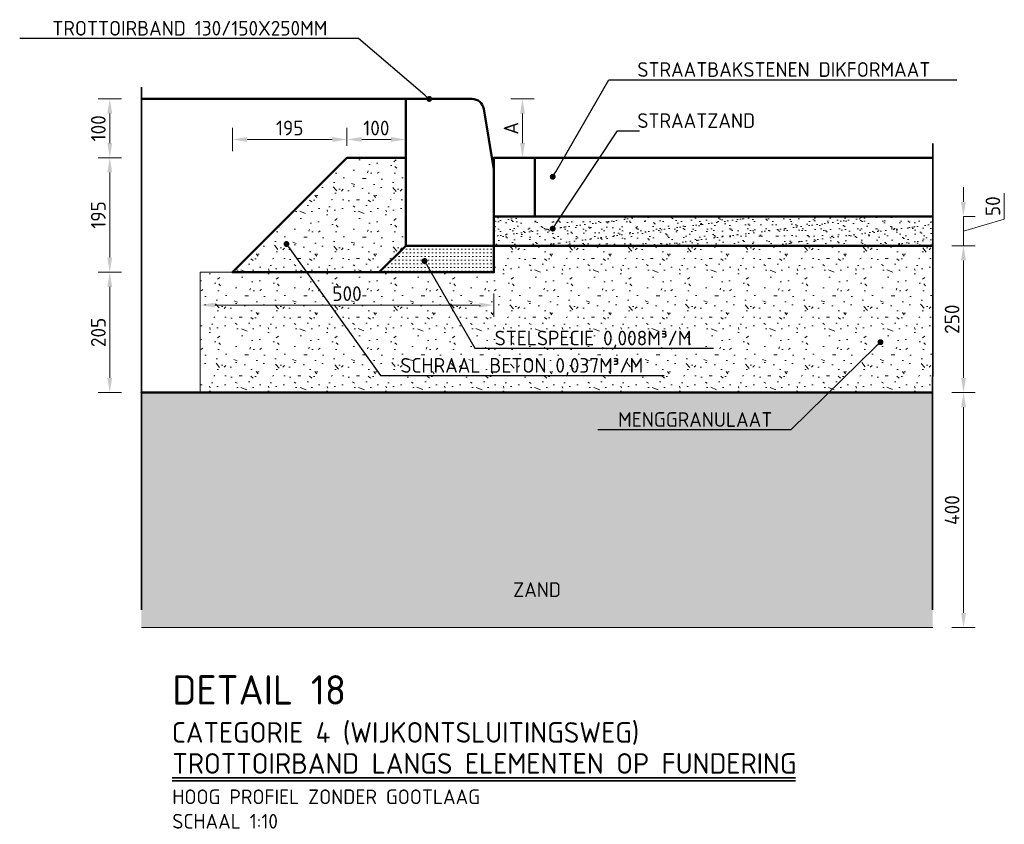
# Model space of a CAD drawing. Header units: metres. Extents: x 92403 to 95147, y 464428 to 465602.
# Tile 237 of 256: x 92594.38 to 92596.05, y 465106.87 to 465108.24. Entities that reach past the tile are written whole.
import ezdxf
from ezdxf import colors
from ezdxf.entities.mleader import LeaderData, LeaderLine
from ezdxf.math import Vec2, Vec3

# ---------------------------------------------------------------- set-up
doc = ezdxf.new("R2010")
doc.units = ezdxf.units.M
doc.linetypes.add('AL-PROJECT', pattern=[18, 12, -3, 0, -3])
doc.layers.get('0').update_dxf_attribs({"linetype": 'CONTINUOUS'})
doc.layers.get('Defpoints').update_dxf_attribs({"linetype": 'CONTINUOUS'})
for name, color, linetype, lineweight in [('N-WE-GW-GROND_ZAND-AD', 7, 'CONTINUOUS', 18), ('N-WE-GW-GROND_ZAND_CUNETZAND-AD-10', 7, 'CONTINUOUS', 18), ('N-WE-GW-GROND_ZAND_CUNETZAND-WERK-T25', 7, 'CONTINUOUS', 25), ('N-WE-VH-KANTOPSLUITING_TROTTOIRBAND_130 150-GD', 210, 'CONTINUOUS', 50), ('N-WE-VH-VERHARDING_ASFALT-GD', 252, 'CONTINUOUS', 50), ('N-WE-VH-VERHARDING_ASFALT-T25', 7, 'CONTINUOUS', 25), ('N-WE-VH-VERHARDING_BETON-AD-10', 252, 'CONTINUOUS', 18), ('N-WE-VH-VERHARDING_BETON_SCHRAAL-GD', 252, 'CONTINUOUS', 50), ('N-WE-VH-VERHARDING_BETON_SCHRAAL-T25', 7, 'CONTINUOUS', 25), ('N-WE-VH-VERHARDING_FUNDERING-AD-10', 252, 'CONTINUOUS', 18), ('N-WE-VH-VERHARDING_TEGEL-GD', 252, 'CONTINUOUS', 50), ('N-XX-GW-GROND_ZAND_FUNDERINGSZAND-AD-10', 7, 'CONTINUOUS', 18), ('X-XX-AL-PROJECTGRENS-G', 7, 'AL-PROJECT', 35), ('X-XX-AL-TEKENBLAD_KADER_ROOSTERVERDELING-GD', 7, 'CONTINUOUS', 35), ('X-XX-AL-TEKENBLAD_TITELBLOK-T25', 7, 'CONTINUOUS', 25), ('X-XX-AL-TEKENBLAD_TITELBLOK-T35', 50, 'CONTINUOUS', 35), ('X-XX-AL-TEKENBLAD_TITELBLOK-T50', 130, 'CONTINUOUS', 50), ('X-XX-AL-VERWIJZING_DETAIL-M', 7, 'CONTINUOUS', 18)]:
    doc.layers.add(name, color=color, linetype=linetype, lineweight=lineweight)
doc.styles.add('NLCS-ISO-ANNOTATIVE-T25', font='NLCS-ISO.ttf', dxfattribs={"height": 2.5})
doc.styles.add('NLCS-ISO-M10-T25', font='NLCS-ISO.ttf', dxfattribs={"height": 0.025})
doc.styles.add('NLCS-ISO-M10-T35', font='NLCS-ISO.ttf', dxfattribs={"height": 0.035})
doc.styles.add('NLCS-ISO-M10-T50', font='NLCS-ISO.ttf', dxfattribs={"height": 0.05})
doc.dimstyles.new('NLCS-M10-T25-PIJL_L2_H1', dxfattribs={"dimscale": 0.01, "dimtxt": 2.5, "dimasz": 2.5, "dimexe": 2, "dimexo": 2, "dimgap": 0.7, "dimtad": 1, "dimzin": 0, "dimdsep": 46, "dimtxsty": 'NLCS-ISO-M10-T25', "dimcen": 2.5, "dimdle": 2, "dimclrd": 256, "dimclre": 256, "dimclrt": 7, "dimadec": 1, "dimazin": 0, "dimtfac": 1, "dimtdec": 3, "dimtofl": 0, "dimtmove": 1, "dimatfit": 0, "dimfxl": 2, "dimfxlon": 1, "dimtfillclr": 256, "dimtolj": 1, "dimtzin": 0, "dimlwd": -1, "dimlwe": -1, "dimarcsym": 0})
pattern_1 = [(0, (2985.47447, 6084.61792), (0, 0.1), [0, -0.1]), (0, (2985.47547, 6084.58292), (0, 0.1), [0, -0.1]), (0, (2985.47847, 6084.63692), (0, 0.1), [0, -0.1]), (338.1986, (2985.426468, 6084.605916), (0.3000000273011, -0.0999999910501), [0.0107703, -0.5277462]), (216.8699, (2985.436468, 6084.601916), (0.29999999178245, 0.2000000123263), [0.005, -0.495]), (130.6013, (2985.432468, 6084.598916), (0.5000000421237, -0.59999990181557), [0.0092195, -0.9127349]), (206.5651, (2985.39947, 6084.586916), (-0.099999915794, -0.1000001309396), [0.0022361, -0.2213707]), (326.3099, (2985.397468, 6084.585916), (0.1999999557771, -0.1000001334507), [0.0036056, -0.3569496]), (108.4349, (2985.40047, 6084.583916), (-0.0999998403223, 0.2000000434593), [0.0031623, -0.3130655]), (225, (2985.46347, 6084.576916), (-2e-17, -0.100000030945), [0.0042426, -0.1371787]), (0, (2985.46047, 6084.57392), (0.1, 0.1), [0.006, -0.094]), (135, (2985.46647, 6084.573916), (-0.100000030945, 9e-18), [0.0042426, -0.1371787]), (251.5651, (2985.45147, 6084.640916), (0.0999998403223, 0.2000000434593), [0.0031623, -0.3130655]), (0, (2985.45047, 6084.63792), (0.1, 0.1), [0.005, -0.095]), (143.1301, (2985.455468, 6084.637916), (-0.29999999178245, 0.2000000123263), [0.005, -0.495]), (213.6901, (2985.398468, 6084.641916), (0.1999999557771, 0.1000001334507), [0.0036056, -0.3569496]), (341.5651, (2985.39547, 6084.639916), (-0.2000000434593, 0.0999998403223), [0.0063246, -0.3099032]), (126.8699, (2985.401468, 6084.637916), (0.2000000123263, -0.29999999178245), [0.005, -0.495]), (0, (2985.42747, 6084.63792), (0, 0.1), [0, -0.1]), (0, (2985.40047, 6084.61192), (0, 0.1), [0, -0.1]), (0, (2985.42847, 6084.57492), (0, 0.1), [0, -0.1]), (0, (2985.45547, 6084.60592), (0, 0.1), [0, -0.1]), (0, (2985.42647, 6084.62292), (0, 0.1), [0, -0.1]), (0, (2985.40447, 6084.62592), (0, 0.1), [0, -0.1]), (0, (2985.41347, 6084.61992), (0, 0.1), [0, -0.1]), (0, (2985.40947, 6084.59592), (0, 0.1), [0, -0.1]), (0, (2985.38547, 6084.59992), (0, 0.1), [0, -0.1]), (0, (2985.38647, 6084.62292), (0, 0.1), [0, -0.1]), (0, (2985.38347, 6084.64492), (0, 0.1), [0, -0.1]), (0, (2985.41447, 6084.64892), (0, 0.1), [0, -0.1]), (0, (2985.43647, 6084.65292), (0, 0.1), [0, -0.1]), (0, (2985.47147, 6084.64892), (0, 0.1), [0, -0.1]), (0, (2985.44747, 6084.61792), (0, 0.1), [0, -0.1]), (0, (2985.43747, 6084.63592), (0, 0.1), [0, -0.1]), (0, (2985.44547, 6084.58792), (0, 0.1), [0, -0.1]), (0, (2985.41547, 6084.58292), (0, 0.1), [0, -0.1]), (0, (2985.44547, 6084.56092), (0, 0.1), [0, -0.1]), (0, (2985.41247, 6084.56692), (0, 0.1), [0, -0.1]), (0, (2985.38047, 6084.56392), (0, 0.1), [0, -0.1]), (0, (2985.39247, 6084.55892), (0, 0.1), [0, -0.1]), (0, (2985.39347, 6084.57292), (0, 0.1), [0, -0.1]), (0, (2985.46047, 6084.55692), (0, 0.1), [0, -0.1]), (0, (2985.47247, 6084.59792), (0, 0.1), [0, -0.1]), (0, (2985.46747, 6084.62792), (0, 0.1), [0, -0.1]), (0, (2985.42147, 6084.55592), (0, 0.1), [0, -0.1])]

# ---------------------------------------------------------------- blocks, each defined once
blk = doc.blocks.new('*D796')
at = {"layer": 'Defpoints', "color": 0, "transparency": 16777216}
for p in [(92595.1928, 465108.1095), (92595.233, 465108.1095), (92595.1842, 465108.0095)]:
    blk.add_point(p, dxfattribs=at)
at = {"layer": 'X-XX-AL-VERWIJZING_DETAIL-M', "transparency": 16777216}
for p, q in [((92595.213, 465108.1095), (92595.253, 465108.1095)), ((92595.233, 465108.0345), (92595.233, 465108.0845)), ((92595.213, 465108.0095), (92595.253, 465108.0095))]:
    blk.add_line(p, q, dxfattribs=at)
for points in [[(92595.2288, 465108.0845), (92595.2371, 465108.0845), (92595.233, 465108.1095)], [(92595.2288, 465108.0345), (92595.2371, 465108.0345), (92595.233, 465108.0095)]]:
    blk.add_solid(points, dxfattribs=at)
at = {"layer": 'X-XX-AL-VERWIJZING_DETAIL-M', "color": 7, "transparency": 16777216, "insert": (92595.2135, 465108.0595), "char_height": 0.025, "attachment_point": 5, "rotation": 90, "style": 'NLCS-ISO-M10-T25'}
blk.add_mtext('\\A1;A', dxfattribs=at)
blk = doc.blocks.new('*D797')
at = {"layer": 'Defpoints', "color": 0, "transparency": 16777216}
for p in [(92594.5304, 465107.8145), (92594.6842, 465107.8145), (92594.6842, 465107.6095)]:
    blk.add_point(p, dxfattribs=at)
at = {"layer": 'X-XX-AL-VERWIJZING_DETAIL-M', "transparency": 16777216}
for p, q in [((92594.5504, 465107.8145), (92594.5104, 465107.8145)), ((92594.5304, 465107.6345), (92594.5304, 465107.7895)), ((92594.5504, 465107.6095), (92594.5104, 465107.6095))]:
    blk.add_line(p, q, dxfattribs=at)
for points in [[(92594.5262, 465107.7895), (92594.5345, 465107.7895), (92594.5304, 465107.8145)], [(92594.5262, 465107.6345), (92594.5345, 465107.6345), (92594.5304, 465107.6095)]]:
    blk.add_solid(points, dxfattribs=at)
at = {"layer": 'X-XX-AL-VERWIJZING_DETAIL-M', "color": 7, "transparency": 16777216, "insert": (92594.5109, 465107.712), "char_height": 0.025, "attachment_point": 5, "rotation": 90, "style": 'NLCS-ISO-M10-T25'}
blk.add_mtext('\\A1;205', dxfattribs=at)
blk = doc.blocks.new('*D798')
at = {"layer": 'Defpoints', "color": 0, "transparency": 16777216}
for p in [(92594.9342, 465108.0405), (92594.9342, 465108.0095), (92595.0342, 465108.0095)]:
    blk.add_point(p, dxfattribs=at)
at = {"layer": 'X-XX-AL-VERWIJZING_DETAIL-M', "transparency": 16777216}
for p, q in [((92594.9342, 465108.0295), (92594.9342, 465108.0605)), ((92595.0342, 465108.0295), (92595.0342, 465108.0605)), ((92595.0092, 465108.0405), (92594.9592, 465108.0405))]:
    blk.add_line(p, q, dxfattribs=at)
for points in [[(92594.9592, 465108.0447), (92594.9592, 465108.0364), (92594.9342, 465108.0405)], [(92595.0092, 465108.0447), (92595.0092, 465108.0364), (92595.0342, 465108.0405)]]:
    blk.add_solid(points, dxfattribs=at)
at = {"layer": 'X-XX-AL-VERWIJZING_DETAIL-M', "color": 7, "transparency": 16777216, "insert": (92594.9842, 465108.06), "char_height": 0.025, "attachment_point": 5, "style": 'NLCS-ISO-M10-T25'}
blk.add_mtext('\\A1;100', dxfattribs=at)
blk = doc.blocks.new('_Dot')
at = {"color": 0, "linetype": 'ByBlock', "lineweight": -2}
blk.add_line((-0.5, 0), (-1, 0), dxfattribs=at)
at = {"color": 0, "linetype": 'ByBlock', "const_width": 0.5}
blk.add_lwpolyline([(-0.25, 0, 1), (0.25, 0, 1)], format="xyb", close=True, dxfattribs=at)
blk = doc.blocks.new('*D590')
at = {"layer": 'Defpoints', "color": 0, "transparency": 16777216}
for p in [(92595.9314, 465107.6095), (92595.9313, 465107.2095), (92595.9837, 465107.2095)]:
    blk.add_point(p, dxfattribs=at)
at = {"layer": 'X-XX-AL-VERWIJZING_DETAIL-M', "transparency": 16777216}
for p, q in [((92595.9637, 465107.6095), (92596.0037, 465107.6095)), ((92595.9837, 465107.5845), (92595.9837, 465107.2345)), ((92595.9637, 465107.2095), (92596.0037, 465107.2095))]:
    blk.add_line(p, q, dxfattribs=at)
for points in [[(92595.9796, 465107.5845), (92595.9879, 465107.5845), (92595.9837, 465107.6095)], [(92595.9796, 465107.2345), (92595.9879, 465107.2345), (92595.9837, 465107.2095)]]:
    blk.add_solid(points, dxfattribs=at)
at = {"layer": 'X-XX-AL-VERWIJZING_DETAIL-M', "color": 7, "transparency": 16777216, "insert": (92595.9642, 465107.4095), "char_height": 0.025, "attachment_point": 5, "rotation": 90, "style": 'NLCS-ISO-M10-T25'}
blk.add_mtext('\\A1;400', dxfattribs=at)
blk = doc.blocks.new('*D799')
at = {"layer": 'Defpoints', "color": 0, "transparency": 16777216}
for p in [(92594.7392, 465108.0405), (92594.9342, 465108.0405), (92594.7392, 465107.8145)]:
    blk.add_point(p, dxfattribs=at)
at = {"layer": 'X-XX-AL-VERWIJZING_DETAIL-M', "transparency": 16777216}
for p, q in [((92594.7392, 465108.0205), (92594.7392, 465108.0605)), ((92594.9342, 465108.0405), (92594.9342, 465108.0605)), ((92594.9092, 465108.0405), (92594.7642, 465108.0405))]:
    blk.add_line(p, q, dxfattribs=at)
for points in [[(92594.7642, 465108.0447), (92594.7642, 465108.0364), (92594.7392, 465108.0405)], [(92594.9092, 465108.0447), (92594.9092, 465108.0364), (92594.9342, 465108.0405)]]:
    blk.add_solid(points, dxfattribs=at)
at = {"layer": 'X-XX-AL-VERWIJZING_DETAIL-M', "color": 7, "transparency": 16777216, "insert": (92594.8367, 465108.06), "char_height": 0.025, "attachment_point": 5, "style": 'NLCS-ISO-M10-T25'}
blk.add_mtext('\\A1;195', dxfattribs=at)
blk = doc.blocks.new('*D800')
at = {"layer": 'Defpoints', "color": 0, "transparency": 16777216}
for p in [(92595.9318, 465107.8595), (92595.9314, 465107.6095), (92595.9837, 465107.6095)]:
    blk.add_point(p, dxfattribs=at)
at = {"layer": 'X-XX-AL-VERWIJZING_DETAIL-M', "transparency": 16777216}
for p, q in [((92595.9637, 465107.8595), (92596.0037, 465107.8595)), ((92595.9837, 465107.8345), (92595.9837, 465107.6345)), ((92595.9637, 465107.6095), (92596.0037, 465107.6095))]:
    blk.add_line(p, q, dxfattribs=at)
for points in [[(92595.9796, 465107.8345), (92595.9879, 465107.8345), (92595.9837, 465107.8595)], [(92595.9796, 465107.6345), (92595.9879, 465107.6345), (92595.9837, 465107.6095)]]:
    blk.add_solid(points, dxfattribs=at)
at = {"layer": 'X-XX-AL-VERWIJZING_DETAIL-M', "color": 7, "transparency": 16777216, "insert": (92595.9642, 465107.7345), "char_height": 0.025, "attachment_point": 5, "rotation": 90, "style": 'NLCS-ISO-M10-T25'}
blk.add_mtext('\\A1;250', dxfattribs=at)
blk = doc.blocks.new('*D764')
at = {"layer": 'Defpoints', "color": 0, "transparency": 16777216}
for p in [(92595.9835, 465107.9095), (92595.9835, 465107.9095), (92595.9835, 465107.8595)]:
    blk.add_point(p, dxfattribs=at)
at = {"layer": 'X-XX-AL-VERWIJZING_DETAIL-M', "transparency": 16777216}
for p, q in [((92595.9835, 465107.9345), (92595.9835, 465107.9595)), ((92596.0531, 465107.9049), (92596.0531, 465107.9489)), ((92595.9835, 465107.9095), (92596.0035, 465107.9095)), ((92595.9835, 465107.8595), (92595.9835, 465107.9095)), ((92595.9835, 465107.8845), (92596.0531, 465107.9049)), ((92595.9835, 465107.8595), (92596.0035, 465107.8595)), ((92595.9835, 465107.8345), (92595.9835, 465107.8095))]:
    blk.add_line(p, q, dxfattribs=at)
for points in [[(92595.9793, 465107.9345), (92595.9876, 465107.9345), (92595.9835, 465107.9095)], [(92595.9793, 465107.8345), (92595.9876, 465107.8345), (92595.9835, 465107.8595)]]:
    blk.add_solid(points, dxfattribs=at)
at = {"layer": 'X-XX-AL-VERWIJZING_DETAIL-M', "color": 7, "transparency": 16777216, "insert": (92596.0336, 465107.9269), "char_height": 0.025, "attachment_point": 5, "rotation": 90, "style": 'NLCS-ISO-M10-T25'}
blk.add_mtext('\\A1;50', dxfattribs=at)
blk = doc.blocks.new('*D743')
at = {"layer": 'Defpoints', "color": 0, "transparency": 16777216}
for p in [(92594.6842, 465107.7585), (92594.6842, 465107.7145), (92595.1842, 465107.7145)]:
    blk.add_point(p, dxfattribs=at)
at = {"layer": 'X-XX-AL-VERWIJZING_DETAIL-M', "transparency": 16777216}
for p, q in [((92594.6842, 465107.7385), (92594.6842, 465107.7785)), ((92595.1842, 465107.7385), (92595.1842, 465107.7785)), ((92595.1592, 465107.7585), (92594.7092, 465107.7585))]:
    blk.add_line(p, q, dxfattribs=at)
for points in [[(92594.7092, 465107.7627), (92594.7092, 465107.7544), (92594.6842, 465107.7585)], [(92595.1592, 465107.7627), (92595.1592, 465107.7544), (92595.1842, 465107.7585)]]:
    blk.add_solid(points, dxfattribs=at)
at = {"layer": 'X-XX-AL-VERWIJZING_DETAIL-M', "color": 7, "transparency": 16777216, "insert": (92594.9342, 465107.778), "char_height": 0.025, "attachment_point": 5, "style": 'NLCS-ISO-M10-T25'}
blk.add_mtext('\\A1;500', dxfattribs=at)
blk = doc.blocks.new('*D853')
at = {"layer": 'Defpoints', "color": 0, "transparency": 16777216}
for p in [(92594.5304, 465108.0095), (92594.9342, 465108.0095), (92594.7392, 465107.8145)]:
    blk.add_point(p, dxfattribs=at)
at = {"layer": 'X-XX-AL-VERWIJZING_DETAIL-M', "transparency": 16777216}
for p, q in [((92594.5504, 465108.0095), (92594.5104, 465108.0095)), ((92594.5304, 465107.8395), (92594.5304, 465107.9845)), ((92594.5504, 465107.8145), (92594.5104, 465107.8145))]:
    blk.add_line(p, q, dxfattribs=at)
for points in [[(92594.5262, 465107.9845), (92594.5345, 465107.9845), (92594.5304, 465108.0095)], [(92594.5262, 465107.8395), (92594.5345, 465107.8395), (92594.5304, 465107.8145)]]:
    blk.add_solid(points, dxfattribs=at)
at = {"layer": 'X-XX-AL-VERWIJZING_DETAIL-M', "color": 7, "transparency": 16777216, "insert": (92594.5109, 465107.912), "char_height": 0.025, "attachment_point": 5, "rotation": 90, "style": 'NLCS-ISO-M10-T25'}
blk.add_mtext('\\A1;195', dxfattribs=at)
blk = doc.blocks.new('*D854')
at = {"layer": 'Defpoints', "color": 0, "transparency": 16777216}
for p in [(92594.5304, 465108.1095), (92595.0342, 465108.1095), (92594.9342, 465108.0095)]:
    blk.add_point(p, dxfattribs=at)
at = {"layer": 'X-XX-AL-VERWIJZING_DETAIL-M', "transparency": 16777216}
for p, q in [((92594.5504, 465108.1095), (92594.5104, 465108.1095)), ((92594.5304, 465108.0345), (92594.5304, 465108.0845)), ((92594.5504, 465108.0095), (92594.5104, 465108.0095))]:
    blk.add_line(p, q, dxfattribs=at)
for points in [[(92594.5262, 465108.0845), (92594.5345, 465108.0845), (92594.5304, 465108.1095)], [(92594.5262, 465108.0345), (92594.5345, 465108.0345), (92594.5304, 465108.0095)]]:
    blk.add_solid(points, dxfattribs=at)
at = {"layer": 'X-XX-AL-VERWIJZING_DETAIL-M', "color": 7, "transparency": 16777216, "insert": (92594.5109, 465108.0595), "char_height": 0.025, "attachment_point": 5, "rotation": 90, "style": 'NLCS-ISO-M10-T25'}
blk.add_mtext('\\A1;100', dxfattribs=at)

msp = doc.modelspace()

# ---------------------------------------------------------------- hatches: boundary and pattern name
at = {"layer": 'N-WE-GW-GROND_ZAND_CUNETZAND-AD-10'}
h = msp.add_hatch(dxfattribs=at)
h.set_pattern_fill('AGW-GROND_ZAND_CUNETZAND', color=256, scale=0.01, pattern_type=2)
h.set_pattern_definition([(0, (2985.3794685, 6084.5039157), (0.00625, 0.00625), [0, -0.0125])])
h.paths.add_polyline_path([(92594.584161, 465107.609534), (92594.584212, 465107.209553), (92595.931125, 465107.209515), (92595.931318, 465107.609515), (92595.409116, 465107.609534)])
at = {"layer": 'N-WE-VH-VERHARDING_BETON-AD-10'}
h = msp.add_hatch(dxfattribs=at)
h.set_pattern_fill('AVH-BETON_SCHRAAL', color=256, scale=0.01, pattern_type=2)
h.set_pattern_definition(pattern_1)
h.paths.add_polyline_path([(92594.740161, 465107.814534), (92594.989161, 465107.814534), (92595.035161, 465107.859534), (92595.035161, 465108.009534), (92594.935161, 465108.009534)])
at = {"layer": 'N-WE-VH-VERHARDING_FUNDERING-AD-10'}
h = msp.add_hatch(dxfattribs=at)
h.set_pattern_fill('AVH-FUNDERING_GRANULAAT', color=256, scale=0.01, pattern_type=2)
h.set_pattern_definition(pattern_1)
h.paths.add_polyline_path([(92595.93151, 465107.859534), (92595.184161, 465107.859534), (92595.184161, 465107.839534), (92595.184161, 465107.814534), (92594.684161, 465107.814534), (92594.684161, 465107.609543), (92595.931346, 465107.609524)])
h = msp.add_hatch(dxfattribs=at)
h.set_pattern_fill('AVH-FUNDERING_ZANDCEMENTSTAB', color=256, scale=0.01, pattern_type=2)
h.set_pattern_definition([(0, (2985.3794685, 6084.5539157), (0.03125, 0.00625), [0, -0.00625])])
h.paths.add_polyline_path([(92595.08416, 465107.859534), (92595.03416, 465107.859534), (92594.98916, 465107.814534), (92595.18416, 465107.814534), (92595.18416, 465107.859534), (92595.18416, 465107.859534), (92595.047075, 465107.859534)])
h.paths.add_polyline_path([(92595.18416, 465107.859534), (92595.03416, 465107.859534), (92595.08416, 465107.859534), (92595.047075, 465107.859534)], flags=17)
at = {"layer": 'N-XX-GW-GROND_ZAND_FUNDERINGSZAND-AD-10'}
h = msp.add_hatch(dxfattribs=at)
h.set_pattern_fill('AGW-GROND_ZAND_FUNDERINGSZAND', color=256, scale=0.01, pattern_type=2)
h.set_pattern_definition([(37.5, (2985.379468, 6084.553916), (-0.0006299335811, 0.01926823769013), [0, -0.0152, 0, -0.017, 0, -0.01625]), (7.5, (2985.379468, 6084.553916), (0.0176977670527, 0.0282214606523), [0, -0.0082, 0, -0.0137, 0, -0.00525]), (327.5, (2985.367168, 6084.553916), (0.0311414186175, 5.659053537e-05), [0, -0.005, 0, -0.018, 0, -0.0235]), (317.5, (2985.367168, 6084.553916), (0.0300612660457, 0.0087767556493), [0, -0.0025, 0, -0.0118, 0, -0.0135])])
h.paths.add_polyline_path([(92595.931607, 465107.909534), (92595.184161, 465107.909534), (92595.184161, 465107.859534), (92595.931568, 465107.859534)])

# ---------------------------------------------------------------- linework, layer by layer
at = {"layer": 'N-WE-GW-GROND_ZAND-AD'}
msp.add_lwpolyline([(92595.931318, 465107.209534), (92594.584161, 465107.209534)], dxfattribs=at)
at = {"layer": 'N-WE-VH-KANTOPSLUITING_TROTTOIRBAND_130 150-GD'}
msp.add_lwpolyline([(92595.184161, 465107.859534), (92595.184161, 465107.989534), (92595.166946, 465108.092822, 0.36662937), (92595.147218, 465108.109534), (92595.034161, 465108.109534), (92595.034161, 465107.859534)], format="xyb", close=True, dxfattribs=at)
at = {"layer": 'N-WE-VH-VERHARDING_ASFALT-GD'}
for points in [[(92595.931718, 465108.009534), (92595.184161, 465108.009534), (92595.184161, 465107.909534)], [(92595.254161, 465107.909534), (92595.254161, 465108.009534)], [(92595.184161, 465107.909534), (92595.931718, 465107.909534)], [(92595.931718, 465107.859534), (92595.184161, 465107.859534)]]:
    msp.add_lwpolyline(points, dxfattribs=at)
at = {"layer": 'N-WE-VH-VERHARDING_BETON_SCHRAAL-GD'}
msp.add_lwpolyline([(92595.034161, 465108.009534), (92594.934161, 465108.009534), (92594.78416, 465107.859534), (92594.739161, 465107.814534), (92594.989161, 465107.814534), (92594.989161, 465107.814534), (92595.034161, 465107.859534), (92595.034161, 465107.859534), (92595.034161, 465107.999534)], close=True, dxfattribs=at)
for points in [[(92594.989161, 465107.814534), (92595.184161, 465107.814534), (92595.184161, 465107.859534)], [(92595.034161, 465107.859534), (92595.184161, 465107.859534)], [(92595.931408, 465107.609534), (92595.409116, 465107.609534), (92595.409116, 465107.609534), (92594.584161, 465107.609534), (92595.409116, 465107.609534), (92595.409116, 465107.609534), (92595.931738, 465107.609534)]]:
    msp.add_lwpolyline(points, dxfattribs=at)
at = {"layer": 'N-WE-VH-VERHARDING_FUNDERING-AD-10', "flags": 128}
for points in [[(92594.739161, 465107.814534), (92594.684161, 465107.814534)], [(92594.684161, 465107.814534), (92594.684161, 465107.609534)]]:
    msp.add_lwpolyline(points, dxfattribs=at)
at = {"layer": 'N-WE-VH-VERHARDING_TEGEL-GD', "flags": 128}
msp.add_lwpolyline([(92594.584161, 465108.109534), (92595.034161, 465108.109534)], dxfattribs=at)
at = {"layer": 'X-XX-AL-PROJECTGRENS-G'}
for p, q in [((92594.584161, 465108.129746), (92594.584161, 465107.239534)), ((92595.931679, 465108.033386), (92595.931103, 465107.239534))]:
    msp.add_line(p, q, dxfattribs=at)
at = {"layer": 'X-XX-AL-TEKENBLAD_KADER_ROOSTERVERDELING-GD'}
msp.add_line((92595.184161, 465107.839534), (92595.184161, 465107.939534), dxfattribs=at)
at = {"layer": 'X-XX-AL-TEKENBLAD_TITELBLOK-T35'}
for p, q in [((92594.636825, 465106.95377), (92595.697946, 465106.95377)), ((92594.636825, 465106.94877), (92595.697946, 465106.94877))]:
    msp.add_line(p, q, dxfattribs=at)

# ---------------------------------------------------------------- texts
at = {"layer": 'N-WE-GW-GROND_ZAND_CUNETZAND-WERK-T25', "insert": (92595.217062, 465107.261489), "char_height": 0.025, "width": 407.03643035, "attachment_point": 7, "style": 'NLCS-ISO-ANNOTATIVE-T25'}
msp.add_mtext('ZAND', dxfattribs=at)
at = {"layer": 'X-XX-AL-TEKENBLAD_TITELBLOK-T25', "insert": (92594.636825, 465106.867118), "char_height": 0.025, "attachment_point": 7, "style": 'NLCS-ISO-M10-T25'}
msp.add_mtext('HOOG PROFIEL ZONDER GOOTLAAG\\PSCHAAL 1:10', dxfattribs=at)
at = {"layer": 'X-XX-AL-TEKENBLAD_TITELBLOK-T35', "char_height": 0.035, "width": 1.298086, "attachment_point": 7, "style": 'NLCS-ISO-M10-T35'}
for s, insert in [('CATEGORIE 4 (WIJKONTSLUITINGSWEG)', (92594.635958, 465107.010003)), ('TROTTOIRBAND LANGS ELEMENTEN OP FUNDERING', (92594.636825, 465106.960545))]:
    msp.add_mtext(s, dxfattribs=dict(at, insert=insert))
at = {"layer": 'X-XX-AL-TEKENBLAD_TITELBLOK-T50', "insert": (92594.636825, 465107.07822), "char_height": 0.05, "width": 1.298086, "attachment_point": 7, "style": 'NLCS-ISO-M10-T50'}
msp.add_mtext('DETAIL 18', dxfattribs=at)

# ---------------------------------------------------------------- dimensions: what is measured, and where the dimension line sits
at = {"layer": 'X-XX-AL-VERWIJZING_DETAIL-M'}
for base, p1, p2, picture, middle in [((92594.530354, 465108.109534), (92594.934161, 465108.009534), (92595.034161, 465108.109534), '*D854', (92594.510854, 465108.059534)), ((92594.530354, 465108.009534), (92594.739161, 465107.814534), (92594.934161, 465108.009534), '*D853', (92594.510854, 465107.912034)), ((92595.983733, 465107.609534), (92595.931823, 465107.859534), (92595.931375, 465107.609534), '*D800', (92595.964233, 465107.734534)), ((92594.530354, 465107.814534), (92594.684161, 465107.609534), (92594.684161, 465107.814534), '*D797', (92594.510854, 465107.712034)), ((92595.983733, 465107.209534), (92595.931375, 465107.609534), (92595.931321, 465107.209534), '*D590', (92595.964233, 465107.409534))]:
    dim = msp.add_linear_dim(base=base, p1=p1, p2=p2, angle=90, dimstyle='NLCS-M10-T25-PIJL_L2_H1', override={"dimdec": 0, "dimlfac": 1000}, dxfattribs=at)
    dim.commit()
    dim.dimension.update_dxf_attribs({"geometry": picture, "text_midpoint": middle})
dim = msp.add_linear_dim(base=(92595.232977, 465108.109534), p1=(92595.184161, 465108.009534), p2=(92595.192825, 465108.109534), angle=90, text='A', dimstyle='NLCS-M10-T25-PIJL_L2_H1', override={"dimdec": 0, "dimlfac": 1000}, dxfattribs=at)
dim.commit()
dim.dimension.update_dxf_attribs({"geometry": '*D796', "text_midpoint": (92595.213477, 465108.059534)})
for base, p1, p2, picture, middle in [((92594.739161, 465108.040521), (92594.934161, 465108.040521), (92594.739161, 465107.814534), '*D799', (92594.836661, 465108.060021)), ((92594.934161, 465108.040521), (92595.034161, 465108.009534), (92594.934161, 465108.009534), '*D798', (92594.984161, 465108.060021)), ((92594.684161, 465107.758519), (92595.184161, 465107.714534), (92594.684161, 465107.714534), '*D743', (92594.934161, 465107.778019))]:
    dim = msp.add_linear_dim(base=base, p1=p1, p2=p2, dimstyle='NLCS-M10-T25-PIJL_L2_H1', override={"dimdec": 0, "dimlfac": 1000}, dxfattribs=at)
    dim.commit()
    dim.dimension.update_dxf_attribs({"geometry": picture, "text_midpoint": middle})
dim = msp.add_linear_dim(base=(92595.983479, 465107.909534), p1=(92595.983479, 465107.859534), p2=(92595.983479, 465107.909534), angle=90, dimstyle='NLCS-M10-T25-PIJL_L2_H1', override={"dimdec": 0, "dimlfac": 1000}, dxfattribs=at)
dim.commit()
dim.dimension.update_dxf_attribs({"geometry": '*D764', "text_midpoint": (92596.053114, 465107.911934), "dimtype": 160})

# ---------------------------------------------------------------- leaders
at = {"layer": 'N-WE-VH-VERHARDING_ASFALT-T25'}
ml = msp.add_multileader_mtext('Standard', dxfattribs=at)
ml.set_content('TROTTOIRBAND 130/150X250MM', color=7, style='NLCS-ISO-M10-T25')
ml.set_leader_properties(color=256, lineweight=-1)
ml.set_arrow_properties(name='DOT')
ml.build(insert=Vec2(0, 0))
ml.multileader.update_dxf_attribs({"text_left_attachment_type": 5, "text_right_attachment_type": 5, "dogleg_length": 3.972968, "arrow_head_size": 0.01, "scale": 0.01})
ctx = ml.context
ctx.base_point, ctx.scale, ctx.char_height, ctx.arrow_head_size, ctx.landing_gap_size, ctx.plane_origin = Vec3(92594.423551, 465108.21238), 0.01, 0.025, 0.01, 0.009, Vec3(92595.074161, 465108.109534)
ctx.left_attachment, ctx.right_attachment = 5, 5
notes = []
notes.append((ctx, [(0, (1, 1, 0), (92594.953781, 465108.21238), (-1, 0), 0.03973, [(0, [(92595.074161, 465108.109534)], 0, [])])]))
ctx.mtext.insert, ctx.mtext.flow_direction = Vec3(92594.432551, 465108.24238), 5
ml = msp.add_multileader_mtext('Standard', dxfattribs=at)
ml.set_content('\\A1;STRAATBAKSTENEN DIKFORMAAT', color=7, style='NLCS-ISO-M10-T25')
ml.set_leader_properties(color=256, lineweight=-1)
ml.set_arrow_properties(name='DOT')
ml.build(insert=Vec2(0, 0))
ml.multileader.update_dxf_attribs({"text_left_attachment_type": 5, "text_right_attachment_type": 5, "dogleg_length": 0.025, "arrow_head_size": 0.01, "scale": 0.01})
ctx = ml.context
ctx.base_point, ctx.scale, ctx.char_height, ctx.arrow_head_size, ctx.landing_gap_size, ctx.plane_origin = Vec3(92595.419527, 465108.142116), 0.01, 0.025, 0.01, 0.009, Vec3(92595.284455, 465107.976978)
ctx.left_attachment, ctx.right_attachment = 5, 5
notes.append((ctx, [(0, (1, 1, 0), (92595.379798, 465108.142116), (1, 0), 0.03973, [(0, [(92595.284455, 465107.976978)], 0, [])])]))
ctx.mtext.insert, ctx.mtext.flow_direction = Vec3(92595.428527, 465108.172116), 5
ml = msp.add_multileader_mtext('Standard', dxfattribs=at)
ml.set_content('STRAATZAND', color=7, style='NLCS-ISO-M10-T25')
ml.set_leader_properties(color=256, lineweight=-1)
ml.set_arrow_properties(name='DOT')
ml.build(insert=Vec2(0, 0))
ml.multileader.update_dxf_attribs({"text_left_attachment_type": 5, "text_right_attachment_type": 5, "dogleg_length": 2.5, "arrow_head_size": 0.01, "scale": 0.01})
ctx = ml.context
ctx.base_point, ctx.scale, ctx.char_height, ctx.arrow_head_size, ctx.landing_gap_size, ctx.plane_origin = Vec3(92595.419527, 465108.055107), 0.01, 0.025, 0.01, 0.009, Vec3(92595.284455, 465107.864455)
ctx.left_attachment, ctx.right_attachment = 5, 5
notes.append((ctx, [(0, (1, 1, 0), (92595.394527, 465108.055107), (1, 0), 0.025, [(0, [(92595.284455, 465107.888689)], 0, [])])]))
ctx.mtext.insert, ctx.mtext.width, ctx.mtext.flow_direction = Vec3(92595.428527, 465108.085107), 0.35831864, 5
at = {"layer": 'N-WE-VH-VERHARDING_BETON_SCHRAAL-T25'}
ml = msp.add_multileader_mtext('Standard', dxfattribs=at)
ml.set_content('\\A1;SCHRAAL BETON 0,037M³/M', color=7, style='NLCS-ISO-M10-T25')
ml.set_leader_properties(color=256, lineweight=-1)
ml.set_arrow_properties(name='DOT')
ml.build(insert=Vec2(0, 0))
ml.multileader.update_dxf_attribs({"text_left_attachment_type": 5, "text_right_attachment_type": 5, "dogleg_length": 2.5, "arrow_head_size": 0.01, "scale": 0.01})
ctx = ml.context
ctx.base_point, ctx.scale, ctx.char_height, ctx.arrow_head_size, ctx.landing_gap_size, ctx.plane_origin = Vec3(92595.01606, 465107.638366), 0.01, 0.025, 0.01, 0.009, Vec3(92594.822382, 465107.777034)
ctx.left_attachment, ctx.right_attachment = 5, 5
notes.append((ctx, [(0, (1, 1, 0), (92594.99106, 465107.638366), (1, 0), 0.025, [(0, [(92594.831149, 465107.862543)], 0, [])])]))
ctx.mtext.insert, ctx.mtext.flow_direction = Vec3(92595.02506, 465107.668366), 5
ml = msp.add_multileader_mtext('Standard', dxfattribs=at)
ml.set_content('\\A1;STELSPECIE 0,008M³/M', color=7, style='NLCS-ISO-M10-T25')
ml.set_leader_properties(color=256, lineweight=-1)
ml.set_arrow_properties(name='DOT')
ml.build(insert=Vec2(0, 0))
ml.multileader.update_dxf_attribs({"text_left_attachment_type": 5, "text_right_attachment_type": 5, "dogleg_length": 2.5, "arrow_head_size": 0.01, "scale": 0.01})
ctx = ml.context
ctx.base_point, ctx.scale, ctx.char_height, ctx.arrow_head_size, ctx.landing_gap_size, ctx.plane_origin = Vec3(92595.176583, 465107.684932), 0.01, 0.025, 0.01, 0.009, Vec3(92594.921386, 465107.849802)
ctx.left_attachment, ctx.right_attachment = 5, 5
notes.append((ctx, [(0, (1, 1, 0), (92595.151583, 465107.684932), (1, 0), 0.025, [(0, [(92595.066266, 465107.833544)], 0, [])])]))
ctx.mtext.insert, ctx.mtext.flow_direction = Vec3(92595.185583, 465107.714932), 5
ml = msp.add_multileader_mtext('Standard', dxfattribs=at)
ml.set_content('\\A1;MENGGRANULAAT', color=7, style='NLCS-ISO-M10-T25')
ml.set_leader_properties(color=256, lineweight=-1)
ml.set_arrow_properties(name='DOT')
ml.build(insert=Vec2(0, 0))
ml.multileader.update_dxf_attribs({"text_left_attachment_type": 5, "text_right_attachment_type": 5, "dogleg_length": 2.5, "arrow_head_size": 0.01, "scale": 0.01})
ctx = ml.context
ctx.base_point, ctx.scale, ctx.char_height, ctx.arrow_head_size, ctx.landing_gap_size, ctx.plane_origin = Vec3(92595.386736, 465107.546188), 0.01, 0.025, 0.01, 0.009, Vec3(92595.655302, 465107.699238)
ctx.left_attachment, ctx.right_attachment = 5, 5
notes.append((ctx, [(1, (1, 1, 0), (92595.689736, 465107.546188), (-1, 0), 0.025, [(0, [(92595.842396, 465107.695304)], 0, [])])]))
ctx.mtext.insert, ctx.mtext.flow_direction = Vec3(92595.395736, 465107.576188), 5
for ctx, leaders in notes:
    for number, flags, end, landing, length, lines in leaders:
        leader = LeaderData()
        leader.index, (leader.has_last_leader_line, leader.has_dogleg_vector, leader.attachment_direction) = number, flags
        leader.last_leader_point, leader.dogleg_vector, leader.dogleg_length = Vec3(end), Vec3(landing), length
        for number, points, colour, breaks in lines:
            line = LeaderLine()
            line.index, line.vertices, line.color, line.breaks = number, Vec3.list(points), colors.encode_raw_color(colour), breaks
            leader.lines.append(line)
        ctx.leaders.append(leader)

doc.saveas('drawing.dxf')
